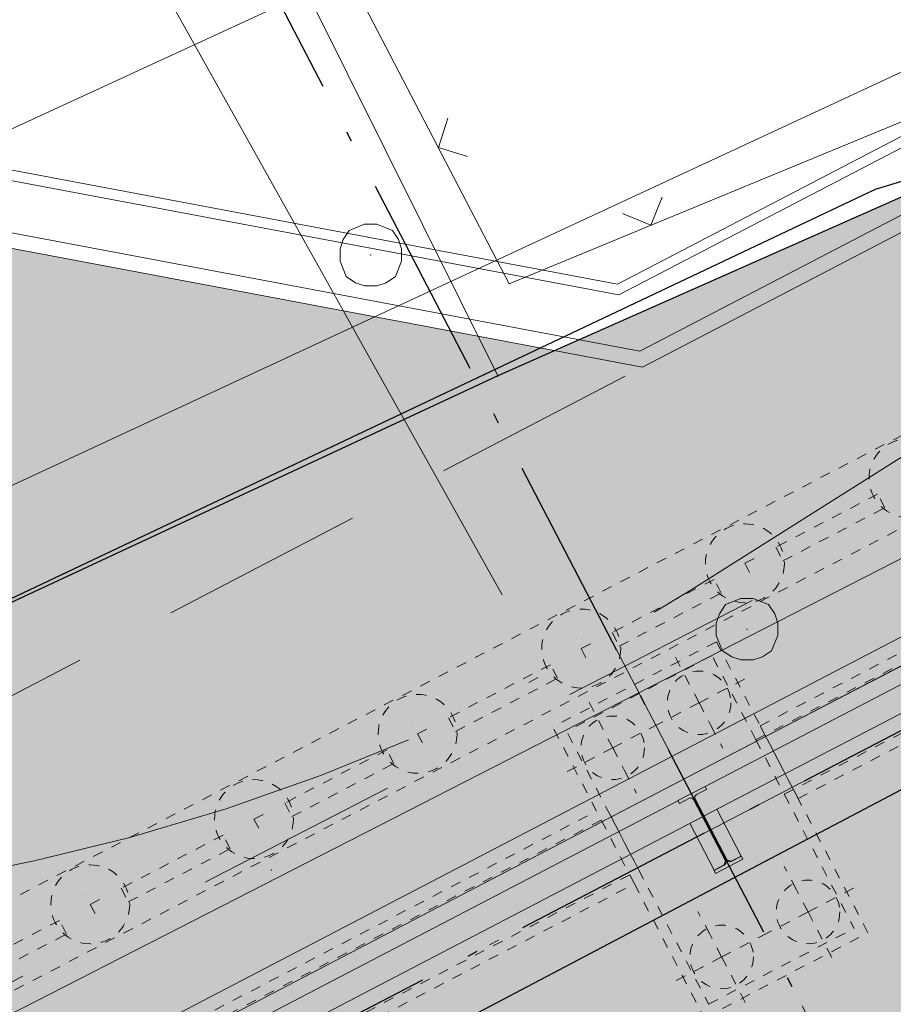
# Model space of a CAD drawing. Header units: metres. Extents: x -535942 to -530626, y -1087729 to -1086275.
# Tile 151 of 247: x -534253 to -534245, y -1086857 to -1086848. Entities that reach past the tile are written whole.
import ezdxf

# ---------------------------------------------------------------- set-up
doc = ezdxf.new("R2010")
doc.units = ezdxf.units.M
for name, pattern in [('A_CARA_07', [7, 5, -2]), ('A_CARA_15', [7.6, 5, -1.3, 0, -1.3]), ('A_CARA_16', [11.4, 6, -1.8, 0, -1.8, 0, -1.8]), ('B_CARA_02', [2, 1, -1]), ('B_CARA_03', [3, 2, -1]), ('Čerchovaná 20mm', [3000, 2000, -500, 0, -500])]:
    doc.linetypes.add(name, pattern=pattern)
for name, color, linetype in [('18', 7, 'Continuous'), ('2', 7, 'Continuous'), ('23', 7, 'Continuous'), ('8', 7, 'Continuous'), ('_blok katastr', 7, 'Continuous'), ('_blok SS sítě', 7, 'Continuous'), ('_blok zaměření - nové', 7, 'Continuous'), ('_základy', 7, 'Continuous'), ('AG_srafy SS komunikace', 253, 'Continuous'), ('CA_ZÁKLADY PAŽENÍ', 10, 'A_CARA_07'), ('RP_kom_odvodnění', 160, 'Continuous')]:
    doc.layers.add(name, color=color, linetype=linetype)
for name, color, linetype, lineweight in [('AG budovy tence', 240, 'Continuous', 18), ('AG budovy tluste', 240, 'Continuous', 50), ('AG kanal destova', 24, 'G_POTR_626_PN', 35), ('AG slabo podzemni', 251, 'G_VED_670_PN', 13), ('AG_ochranne pasmo', 7, 'A_CARA_15', 15), ('AG_SS osvětlení', 251, 'HP_04_VO', 13), ('CA_NEVHRA', 3, 'A_CARA_07', 9), ('CA_NEVHRA1_červená', 10, 'A_CARA_16', 25), ('CA_OSY', 5, 'A_CARA_15', 18), ('CA_PAŽENÍ', 10, 'Continuous', 25), ('CA_POHHRA25', 7, 'Continuous', 25), ('CA_REZY', 1, 'Continuous', 50), ('CA_ZAKLADY25', 7, 'Continuous', 18), ('RP_kom_popis', 240, 'Continuous', 35), ('RP_kom_srafy_asfalt', 41, 'Continuous', 18), ('RP_komunikace', 240, 'Continuous', 35)]:
    doc.layers.add(name, color=color, linetype=linetype, lineweight=lineweight)
doc.layers.add('AG_Demolice', color=7, linetype='Continuous', lineweight=25, true_color=0xff8000)
doc.layers.add('AG_revizni oblacek', color=111, linetype='Continuous', plot=False)
doc.layers.add('BT_hranice_parcel', color=7, linetype='Continuous', true_color=0x007f00)
doc.styles.add('ROMANS', font='romans')
doc.linetypes.add('G_POTR_626_PN', pattern='A,0.5,-1,2,-6.5,[8,hpfmlin.shx,S=1,R=0,X=0,Y=0],-6.5,2,-1,0.5', length=20)
doc.linetypes.add('G_VED_670_PN', pattern='A,0.5,-1,2,-6.5,[31,hpfmlin.shx,S=1,R=0,X=0,Y=0],-6.5,2,-1,0.5', length=20)
doc.linetypes.add('HP_04_VO', pattern='A,0.5,-1,2,-5,[28,hpfmlin.shx,S=1,R=0,X=0,Y=0],-0.8,["VO",ROMANS,S=1.7,R=0,X=2.75,Y=-0.8],-7,2,-1,0.5', length=19.8)

# ---------------------------------------------------------------- blocks, each defined once
blk = doc.blocks.new('_KATASTR')
at = {"layer": 'BT_hranice_parcel', "lineweight": -3}
for points in [[(-534198.96, -1086836), (-534210.92, -1086842.13), (-534222.39, -1086848.06), (-534226.92, -1086849.68), (-534229.45, -1086849.17), (-534234.16, -1086847.82), (-534239.74, -1086847.8), (-534244.99, -1086849.4), (-534260.32, -1086856.66), (-534281.87, -1086868.15), (-534295.05, -1086874.75), (-534338.12, -1086898.49), (-534383.25, -1086923.8)], [(-534257.53, -1086889.33), (-534257.83, -1086888.77), (-534250.15, -1086884.74), (-534250.45, -1086884.18), (-534246.73, -1086882.18), (-534247.15, -1086881.39), (-534236.52, -1086875.66), (-534237.06, -1086874.69), (-534238.81, -1086871.59), (-534233.36, -1086868.69), (-534239.22, -1086857.35), (-534241.57, -1086853.59), (-534252.7, -1086859.45), (-534252.44, -1086859.93), (-534267.73, -1086867.78)]]:
    blk.add_lwpolyline(points, dxfattribs=at)
blk = doc.blocks.new('ss plyn')
at = {"layer": 'AG_ochranne pasmo', "color": 251, "lineweight": 15}
blk.add_lwpolyline([(-534249.2848, -1086787.4403), (-534289.0552, -1086791.7197), (-534285.3422, -1086826.2267, 0.117293), (-534282.2492, -1086834.9507), (-534274.2762, -1086847.2747, 0.411208), (-534246.7934, -1086853.314), (-534238.9633, -1086848.3617, 0.212797), (-534224.7758, -1086840.3643, 0.29676), (-534223.4414, -1086818.5858, 0.364694), (-534247.2578, -1086807.3209)], format="xyb", close=True, dxfattribs=at)
blk = doc.blocks.new('ss_vo')
at = {"layer": 'AG_SS osvětlení', "ltscale": 0.7}
blk.add_line((-534261.2466, -1086855.927), (-534240.4246, -1086846.2543), dxfattribs=at)
blk = doc.blocks.new('ss sdělovací kabel')
at = {"layer": 'AG slabo podzemni', "ltscale": 0.7}
blk.add_line((-534255.92286, -1086840.31083), (-534248.62772, -1086853.35584), dxfattribs=at)
blk = doc.blocks.new('Z620')
at = {"color": 0, "lineweight": -2}
for p, q in [((-0.21, 0.24), (-0.06, 0.3)), ((-0.06, 0.3), (0.06, 0.3)), ((0.06, 0.3), (0.21, 0.24)), ((-0.27, 0.15), (-0.21, 0.24)), ((0.21, 0.24), (0.27, 0.15)), ((-0.3, 0.06), (-0.27, 0.15)), ((0.27, 0.15), (0.3, 0.06)), ((-0.3, -0.06), (-0.3, 0.06)), ((0.3, 0.06), (0.3, -0.06)), ((-0.24, -0.21), (-0.3, -0.06)), ((0.3, -0.06), (0.24, -0.21)), ((-0.15, -0.27), (-0.24, -0.21)), ((-0.06, -0.3), (-0.15, -0.27)), ((0.15, -0.27), (0.06, -0.3)), ((0.24, -0.21), (0.15, -0.27)), ((0.06, -0.3), (-0.06, -0.3))]:
    blk.add_line(p, q, dxfattribs=at)
blk = doc.blocks.new('Z212')
at = {"color": 0, "lineweight": -2}
for p, q in [((-0.21, 0.21), (0, 0)), ((0, 0), (0.21, 0.21))]:
    blk.add_line(p, q, dxfattribs=at)
blk = doc.blocks.new('Zaměření - zekan')
at = {"layer": 'AG_srafy SS komunikace', "transparency": 33554516}
h = blk.add_hatch(color=256, dxfattribs=at)
h.dxf.hatch_style = 1
h.paths.add_polyline_path([(-534240.26, -1086848.01), (-534242.39, -1086848.54), (-534243.9737, -1086849.1363), (-534248.67, -1086851.22), (-534254.11, -1086853.75), (-534260.09, -1086856.64), (-534264.42, -1086858.86), (-534270.39, -1086862.11), (-534275.64, -1086864.95), (-534281.45, -1086868.07), (-534281.6586, -1086868.1826), (-534285.72, -1086869.95), (-534292.5817, -1086873.4767), (-534300.99, -1086878.21), (-534304.7, -1086880.03), (-534311.17, -1086883.6), (-534311.21, -1086883.69), (-534319, -1086887.9), (-534326.28, -1086891.8), (-534333.68, -1086895.85), (-534341.0326, -1086899.8719), (-534342.39, -1086900.59), (-534348.52, -1086904), (-534357.39, -1086909.18), (-534363.51, -1086912.76), (-534368.15, -1086915.35), (-534368.58, -1086915.38), (-534371.67, -1086917.17), (-534371.6, -1086917.36), (-534374.61, -1086918.91), (-534375.85, -1086919.55), (-534383.2985, -1086923.67), (-534387.62, -1086926.1673), (-534390.99, -1086928.47), (-534395.26, -1086932.19), (-534398.39, -1086935.37), (-534401.04, -1086938.71), (-534403.34, -1086942.64), (-534405.25, -1086947.26), (-534406.47, -1086948.88), (-534407.31, -1086949.26), (-534408.77, -1086950.15), (-534411.9, -1086951.42), (-534412.44, -1086951.7), (-534411.5725, -1086955.2496), (-534406.31, -1086953.97), (-534406.43, -1086955.99), (-534406.92, -1086958.84), (-534407.82, -1086961.82), (-534408.73, -1086963.55), (-534410.13, -1086965.71), (-534411.33, -1086966.62), (-534411.44, -1086966.66), (-534412.09, -1086967.39), (-534412.79, -1086968.05), (-534413.62, -1086968.71), (-534414.49, -1086969.26), (-534416.26, -1086969.93), (-534415.54, -1086973.73), (-534414.56, -1086973.85), (-534413.62, -1086974.05), (-534405.67, -1086972.87), (-534403.64, -1086972.67), (-534402.63, -1086972.81), (-534401.62, -1086973.13), (-534400.5, -1086973.63), (-534397.57, -1086975.25), (-534395.92, -1086976.46), (-534395, -1086977.42), (-534392.36, -1086981.04), (-534391.77, -1086982.25), (-534391.1, -1086982), (-534390.78, -1086982.85), (-534391.39, -1086983.1), (-534390.58, -1086985.29), (-534390.25, -1086986.4), (-534390.1, -1086987.69), (-534390.06, -1086988.65), (-534390.2, -1086989.8), (-534390.5, -1086990.92), (-534391.16, -1086992.45), (-534391.4, -1086992.91), (-534381.94, -1086987.31), (-534382.24, -1086986.32), (-534382.32, -1086985.31), (-534382.16, -1086984.27), (-534381.82, -1086983.34), (-534381.32, -1086982.44), (-534380.71, -1086981.63), (-534379.98, -1086980.93), (-534379.21, -1086980.3), (-534378.39, -1086979.72), (-534377.4668, -1086979.2113), (-534373.7107, -1086977.1118), (-534372.5834, -1086976.5076), (-534371.89, -1086976.12), (-534371.16, -1086975.66), (-534367.03, -1086973.76), (-534365.62, -1086973.12), (-534362.45, -1086971.42), (-534362.5652, -1086971.1975), (-534357.1525, -1086968.3957), (-534349.9736, -1086964.6758), (-534344.0311, -1086961.5967), (-534335.3805, -1086957.0635), (-534329.65, -1086954.06), (-534329.53, -1086954.31), (-534329, -1086954.29), (-534328.53, -1086954.37), (-534328.09, -1086954.52), (-534327.64, -1086954.75), (-534327.21, -1086955.13), (-534326.4, -1086956.7), (-534323.4, -1086955.17), (-534324.27, -1086953.55), (-534324.32, -1086953.03), (-534324.26, -1086952.54), (-534324.13, -1086952.05), (-534323.82, -1086951.55), (-534323.49, -1086951.1), (-534311.67, -1086944.94), (-534305.34, -1086941.6), (-534300.39, -1086939.07), (-534294.798, -1086936.1036), (-534294.97, -1086935.8), (-534290.7701, -1086933.6362), (-534286.14, -1086931.26), (-534286.02, -1086931.42), (-534285.95, -1086931.48), (-534281.89, -1086929.385), (-534271.3, -1086923.94), (-534268.39, -1086922.44), (-534266.57, -1086921.49), (-534263.17, -1086919.71), (-534259.895, -1086918.0026), (-534258.72, -1086917.39), (-534257.63, -1086916.91), (-534256.65, -1086916.73), (-534255.56, -1086916.71), (-534254.93, -1086916.98), (-534253.92, -1086917.86), (-534252.78, -1086919.28), (-534251.69, -1086920.86), (-534249.08, -1086925.78), (-534247.53, -1086928.67), (-534240.0699, -1086924.81), (-534241.74, -1086921.65), (-534244.1886, -1086916.9058), (-534244.46, -1086916.38), (-534245.17, -1086914.8), (-534245.34, -1086913.82), (-534245.4, -1086912.79), (-534245.16, -1086911.8), (-534244.75, -1086910.85), (-534244.21, -1086909.95), (-534243.65, -1086909.23), (-534242.81, -1086908.49), (-534241.96, -1086907.93), (-534238.92, -1086906.61), (-534233.75, -1086904.35), (-534231.72, -1086903.63), (-534231.12, -1086903.38), (-534222.86, -1086899.98), (-534221.64, -1086899.45), (-534215.26, -1086896.83), (-534209.18, -1086894.35), (-534207.62, -1086893.82), (-534206.23, -1086893.48), (-534204.6, -1086893.25), (-534203.26, -1086893.19), (-534201.71, -1086893.25), (-534200.38, -1086893.4267), (-534199.2, -1086893.7), (-534197.72, -1086894.19), (-534196.37, -1086894.9), (-534195.14, -1086895.82), (-534194.07, -1086896.96), (-534193.35, -1086897.92), (-534192.6, -1086899.44), (-534189.28, -1086891.78), (-534190.21, -1086891.25), (-534190.71, -1086890.67), (-534191, -1086890.06), (-534191.12, -1086889.29), (-534191.03, -1086888.49), (-534190.77, -1086887.8), (-534190.37, -1086887.08), (-534189.77, -1086886.62), (-534189.02, -1086886.35), (-534188.25, -1086886.41), (-534187.49, -1086886.8), (-534187, -1086887.35), (-534186.63, -1086888.11), (-534186.43, -1086889.03), (-534186.44, -1086889.87), (-534176.56, -1086889.35), (-534177.65, -1086886.35), (-534179.05, -1086882.57), (-534179.03, -1086882.09), (-534178.78, -1086881.7), (-534177.003, -1086880.9745), (-534171.47, -1086878.73), (-534168.5985, -1086877.5163), (-534164.6779, -1086875.9109), (-534163.53, -1086875.46), (-534162.56, -1086875.05), (-534161.21, -1086874.87), (-534158.44, -1086876.72), (-534157.24, -1086876.86), (-534152.2, -1086873.32), (-534150.4, -1086872.02), (-534148.76, -1086870.34), (-534147.72, -1086869.64), (-534147.78, -1086868.94), (-534147.38, -1086868.62), (-534145.94, -1086867.86), (-534144.5, -1086867.1), (-534142.98, -1086868.83), (-534139.47, -1086866.78), (-534139.23, -1086867.11), (-534139.46, -1086867.68), (-534138.99, -1086868.33), (-534117.8683, -1086863.1282), (-534113.56, -1086852.87), (-534114.37, -1086851.52), (-534114.78, -1086850.57), (-534115.01, -1086849.57), (-534115.14, -1086848.49), (-534115.1, -1086846.51), (-534114.61, -1086844.2), (-534114.35, -1086844.04), (-534113.74, -1086841.96), (-534113.25, -1086840.97), (-534112.53, -1086839.04), (-534112.01, -1086837.76), (-534111.58, -1086837.05), (-534111.22, -1086836.67), (-534110.4, -1086836), (-534109.57, -1086835.59), (-534107.5743, -1086834.4527), (-534105.2612, -1086833.1346), (-534102.9142, -1086831.7715), (-534099.15, -1086829.58), (-534093.838, -1086826.4897), (-534089.7892, -1086824.1329), (-534088.77, -1086823.54), (-534084.12, -1086821.01), (-534085.8709, -1086817.8626), (-534090.54, -1086820.46), (-534093.59, -1086822.14), (-534094.49, -1086822.57), (-534095.48, -1086822.88), (-534096.44, -1086822.95), (-534097.57, -1086822.86), (-534098.46, -1086822.57), (-534101.43, -1086820.53), (-534103.51, -1086818.2), (-534105.97, -1086814.25), (-534107.99, -1086810.23), (-534109.55, -1086807.26), (-534111.07, -1086804.41), (-534111.9, -1086802.88), (-534116.5, -1086794.06), (-534117.17, -1086792.06), (-534117.42, -1086790.69), (-534117.39, -1086789.25), (-534117.19, -1086787.5), (-534116.66, -1086785.76), (-534115.86, -1086784.28), (-534114.92, -1086782.83), (-534113.95, -1086781.82), (-534112.79, -1086780.91), (-534108.66, -1086778.44), (-534110.5054, -1086775.3543), (-534114.85, -1086777.87), (-534116.37, -1086778.45), (-534117.72, -1086778.78), (-534118.78, -1086778.9), (-534119.79, -1086778.87), (-534120.72, -1086778.71), (-534122.33, -1086778.24), (-534123.61, -1086777.53), (-534124.14, -1086776.51), (-534124.5, -1086775.53), (-534124.78, -1086773.93), (-534124.92, -1086772.42), (-534124.95, -1086770.88), (-534124.84, -1086769.37), (-534124.65, -1086767.87), (-534124.34, -1086766.41), (-534123.95, -1086764.94), (-534123.48, -1086763.55), (-534122.5308, -1086761.3193), (-534122.48, -1086761.2), (-534121.67, -1086759.91), (-534120.71, -1086758.7), (-534119.94, -1086758), (-534115.0946, -1086754.8029), (-534112.4894, -1086753.1182), (-534108.92, -1086750.81), (-534112.62, -1086746.13), (-534115.807, -1086748.1815), (-534119.2678, -1086750.4093), (-534123.55, -1086753.29), (-534125.75, -1086754.94), (-534127.24, -1086756.26), (-534128.21, -1086757.38), (-534129.07, -1086758.68), (-534129.99, -1086760.43), (-534130.79, -1086762.3), (-534131.77, -1086765.2561), (-534132.17, -1086766.67), (-534132.7536, -1086769.1536), (-534133.08, -1086770.92), (-534132.94, -1086773.13), (-534131.84, -1086777.78), (-534132.14, -1086777.97), (-534130.89, -1086781.58), (-534129.44, -1086783.59), (-534126.6306, -1086788.6448), (-534124.24, -1086793.34), (-534123.65, -1086795.82), (-534123.48, -1086797.42), (-534123.9729, -1086799.5336), (-534124.97, -1086801.52), (-534126.17, -1086803.45), (-534127.54, -1086804.78), (-534127.92, -1086804.75), (-534132.58, -1086807.28), (-534139.56, -1086810.01), (-534146.11, -1086812.58), (-534152.72, -1086815.14), (-534159.36, -1086817.74), (-534166.12, -1086820.4), (-534174.33, -1086823.85), (-534182.75, -1086826.87), (-534190.84, -1086831.94), (-534200.46, -1086836.84), (-534206.25, -1086839.79), (-534206.69, -1086840.05), (-534208.7457, -1086841.1115), (-534210.6851, -1086842.1256), (-534215.8011, -1086844.8007), (-534222.31, -1086848.04), (-534225.67, -1086849.34), (-534227.09, -1086849.34), (-534228.34, -1086849.44), (-534229.3725, -1086849.2679), (-534230.35, -1086849.04), (-534234.18, -1086847.95), (-534236.16, -1086847.74), (-534238.29, -1086847.76)])
h.paths.add_polyline_path([(-534391.83, -1086964.99), (-534388.99, -1086967.75), (-534389.32, -1086968.65), (-534389.03, -1086969.71), (-534388.91, -1086968.78), (-534388.57, -1086967.76), (-534388.06, -1086966.84), (-534386.87, -1086965.26), (-534384.26, -1086962.14), (-534380.15, -1086957.28), (-534377.72, -1086954.43), (-534375.2579, -1086953.1389), (-534377.42, -1086949), (-534378.23, -1086949.37), (-534378.17, -1086949.49), (-534379.06, -1086949.91), (-534380.6, -1086951.93), (-534380.7, -1086951.86), (-534381.58, -1086953.7), (-534381.4833, -1086953.7838), (-534383.82, -1086956.48), (-534386.6779, -1086959.7824), (-534387.92, -1086961.27), (-534389.99, -1086963.67), (-534390.75, -1086964.34), (-534391.55, -1086964.89)], flags=16)
at = {"layer": '18', "color": 252, "lineweight": 15}
for p in [(-534249.91, -1086850.04), (-534248.56, -1086850.32), (-534248.67, -1086851.22), (-534246.24, -1086853.69), (-534250.88, -1086856.04)]:
    blk.add_point(p, dxfattribs=at)
at = {"layer": '2', "color": 251, "lineweight": 15}
for p, q in [((-534250.53, -1086847.48), (-534256.86, -1086850.4)), ((-534248.67, -1086851.22), (-534250.53, -1086847.48)), ((-534248.67, -1086851.22), (-534244.01, -1086849.15))]:
    blk.add_line(p, q, dxfattribs=at)
at = {"layer": '23', "color": 252, "lineweight": 15}
for p, q in [((-534248.56, -1086850.32), (-534250.18, -1086847.21)), ((-534248.56, -1086850.32), (-534244.25, -1086848.54)), ((-534254.11, -1086853.75), (-534248.67, -1086851.22))]:
    blk.add_line(p, q, dxfattribs=at)
at = {"layer": 'AG_revizni oblacek'}
blk.add_lwpolyline([(-534210.6851, -1086842.1256), (-534215.8011, -1086844.8007), (-534222.31, -1086848.04), (-534225.67, -1086849.34), (-534227.09, -1086849.34), (-534228.34, -1086849.44), (-534229.3725, -1086849.2679), (-534230.35, -1086849.04), (-534234.18, -1086847.95), (-534236.16, -1086847.74), (-534238.29, -1086847.76), (-534240.26, -1086848.01), (-534242.39, -1086848.54), (-534243.9737, -1086849.1363), (-534248.67, -1086851.22), (-534254.11, -1086853.75), (-534260.09, -1086856.64), (-534264.42, -1086858.86), (-534270.39, -1086862.11), (-534275.64, -1086864.95), (-534281.45, -1086868.07), (-534281.6586, -1086868.1826), (-534285.72, -1086869.95), (-534292.5817, -1086873.4767)], dxfattribs=at)
at = {"layer": '23', "color": 252, "lineweight": 15}
for p, rotation in [((-534249.25, -1086848.99), 297.4), ((-534247.18, -1086849.75), 22.5)]:
    blk.add_blockref('Z212', p, dxfattribs=dict(at, rotation=rotation))
at = {"layer": '8', "color": 252, "lineweight": 15}
for p in [(-534249.91, -1086850.04), (-534246.24, -1086853.69)]:
    blk.add_blockref('Z620', p, dxfattribs=at)
blk = doc.blocks.new('půdorys nový')
at = {"color": 251, "lineweight": 15}
for p, q in [((186.0468, 62.1065), (185.7468, 62.1065)), ((185.7468, 62.1065), (185.7468, 62.0735)), ((185.7468, 62.0735), (185.858, 62.0735)), ((185.888, 62.0435), (185.888, 61.3695)), ((185.9055, 61.3695), (185.9055, 62.0435)), ((185.9355, 62.0735), (186.0468, 62.0735)), ((186.0468, 62.0735), (186.0468, 62.1065)), ((185.748, 61.3405), (185.748, 61.8563)), ((186.0455, 61.8563), (186.0455, 61.3405)), ((185.888, 61.3705), (185.858, 61.3405)), ((185.9355, 61.3405), (185.9055, 61.3705)), ((185.858, 61.3395), (185.7468, 61.3395)), ((185.7468, 61.3395), (185.7468, 61.3065)), ((185.7468, 61.3065), (186.0468, 61.3065)), ((185.858, 61.3405), (185.748, 61.3405)), ((186.0455, 61.3405), (185.9355, 61.3405)), ((186.0468, 61.3395), (185.9355, 61.3395)), ((186.0468, 61.3065), (186.0468, 61.3395))]:
    blk.add_line(p, q, dxfattribs=at)
for centre, start, end in [((185.858, 62.0435), 0, 90), ((185.9355, 62.0435), 90, 180), ((185.858, 61.3695), 270, 0), ((185.9355, 61.3695), 180, 270)]:
    blk.add_arc(centre, 0.03, start, end, dxfattribs=at)
at = {"layer": 'CA_OSY', "color": 251, "lineweight": 15}
for p, q in [((185.8968, 16.2707), (185.8968, 64.2663)), ((23.1665, 61.7063), (318.3485, 61.7063))]:
    blk.add_line(p, q, dxfattribs=at)
at = {"layer": 'CA_POHHRA25', "color": 251, "lineweight": 15}
for p, q in [((186.6468, 62.2647), (185.1468, 62.2647)), ((185.7468, 62.1047), (180.0068, 62.1047)), ((191.7868, 62.1047), (186.0468, 62.1047))]:
    blk.add_line(p, q, dxfattribs=at)
at = {"layer": 'CA_REZY', "color": 251, "lineweight": 15}
for p, q in [((185.1468, 62.2647), (174.6468, 62.2647)), ((192.8288, 62.2647), (186.6468, 62.2647)), ((173.9056, 61.8547), (185.8881, 61.8547)), ((185.9056, 61.8547), (194.9268, 61.8547))]:
    blk.add_line(p, q, dxfattribs=at)
blk = doc.blocks.new('A$Cfe14903b')
at = {"layer": 'CA_OSY', "color": 0, "ltscale": 0.25}
for p, q in [((0, -100), (0, 100)), ((100, 0), (-100, 0))]:
    blk.add_line(p, q, dxfattribs=at)
at = {"layer": 'CA_ZÁKLADY PAŽENÍ', "color": 0, "lineweight": -2, "ltscale": 0.5}
blk.add_circle((0, 0), 385, dxfattribs=at)
blk = doc.blocks.new('A$Ca459e306')
at = {"layer": 'CA_NEVHRA1_červená', "color": 251, "linetype": 'B_CARA_03', "lineweight": 13, "ltscale": 0.7}
for p, q in [((74031.2, 4990), (173490, 4990)), ((73948.8, 4190), (173490, 4190))]:
    blk.add_line(p, q, dxfattribs=at)
at = {"layer": 'CA_ZÁKLADY PAŽENÍ', "color": 251, "linetype": 'B_CARA_03', "lineweight": 13, "ltscale": 0.5}
for points in [[(149930, 4590), (149930, 4440), (151050, 4440), (151050, 4590)], [(151730, 4590), (151730, 4440), (152850, 4440), (152850, 4590)], [(153530, 4590), (153530, 4440), (154650, 4440), (154650, 4590)], [(155330, 4590), (155330, 4440), (156450, 4440), (156450, 4590)], [(157130, 4590), (157130, 4440), (158250, 4440), (158250, 4590)], [(158930, 4590), (158930, 4440), (160050, 4440), (160050, 4590)]]:
    blk.add_lwpolyline(points, close=True, dxfattribs=at)
at = {"layer": 'CA_PAŽENÍ', "color": 251, "lineweight": 13}
for p in [(151390, 4590), (153190, 4590), (154990, 4590), (156790, 4590), (158590, 4590), (160390, 4590)]:
    blk.add_blockref('A$Cfe14903b', p, dxfattribs=at)
blk = doc.blocks.new('přeložka náhon')
at = {"layer": 'AG kanal destova', "color": 251, "lineweight": 13, "ltscale": 0.7}
blk.add_lwpolyline([(-534270.4629, -1086866.16), (-534234.6433, -1086847.8387)], dxfattribs=at)
at = {"layer": 'RP_kom_odvodnění', "color": 251, "linetype": 'B_CARA_02', "lineweight": 13, "ltscale": 2}
blk.add_lwpolyline([(-534234.802, -1086847.9199), (-534235.5222, -1086847.919), (-534270.2469, -1086865.7936), (-534280.3164, -1086871.0719), (-534283.3324, -1086872.627), (-534283.8571, -1086872.9121), (-534285.1447, -1086873.5801), (-534312.2392, -1086887.6163), (-534315.1849, -1086889.1316), (-534321.8546, -1086892.7097), (-534326.6027, -1086895.0311), (-534330.0055, -1086896.7956), (-534355.0034, -1086910.0295), (-534383.9487, -1086927.9625), (-534385.847, -1086929.1928)], dxfattribs=at)
blk = doc.blocks.new('pilota 600 mm - D_620mm-1424623-ZÁKLADY HALY _ DPS')
at = {"layer": 'CA_NEVHRA', "color": 0, "lineweight": -2}
for p, q in [((0, 0), (0, 500)), ((0, 0), (-500, 0)), ((0, 0), (0, -250)), ((0, 0), (500, 0)), ((0, -250), (0, -500))]:
    blk.add_line(p, q, dxfattribs=at)
blk = doc.blocks.new('A$Cf8a33a96')
at = {"layer": 'AG_revizni oblacek', "linetype": 'Čerchovaná 20mm'}
for p, q in [((157090, -9246), (157090, 67434.6)), ((-6173.6, 41480), (290262.6, 41480))]:
    blk.add_line(p, q, dxfattribs=at)
at = {"layer": 'CA_NEVHRA', "color": 252, "lineweight": 13}
for p, q in [((157565, 42630), (157565, 43130)), ((157565, 42630), (157065, 42630)), ((157565, 42630), (157565, 42380)), ((157565, 42630), (158065, 42630)), ((157565, 42380), (157565, 42130)), ((156615, 40580), (156615, 40830)), ((156615, 40330), (156615, 40580)), ((156615, 40330), (156115, 40330)), ((156615, 40330), (157115, 40330)), ((156615, 40330), (156615, 39830))]:
    blk.add_line(p, q, dxfattribs=at)
for centre in [(156615, 42630), (157565, 42630), (156615, 40330), (157565, 40330)]:
    blk.add_circle(centre, 310, dxfattribs=at)
at = {"layer": 'CA_POHHRA25', "color": 252, "linetype": 'B_CARA_03', "lineweight": 13}
for p, q in [((151590, 42155), (156190, 42155)), ((156190, 41355), (156190, 42155)), ((157990, 42155), (157990, 41355)), ((157990, 42155), (162590, 42155)), ((151490, 42055), (156290, 42055)), ((156290, 42055), (156290, 41455)), ((157890, 42055), (157890, 41455)), ((157890, 42055), (162690, 42055)), ((151490, 41455), (156290, 41455)), ((157890, 41455), (162690, 41455)), ((151590, 41355), (156190, 41355)), ((157990, 41355), (162590, 41355))]:
    blk.add_line(p, q, dxfattribs=at)
at = {"layer": 'CA_ZAKLADY25', "color": 252, "linetype": 'B_CARA_03', "lineweight": 13}
for p, q in [((156190, 42155), (156190, 43080)), ((157990, 43080), (156190, 43080)), ((157990, 43080), (157990, 42155)), ((157890, 42980), (156290, 42980)), ((156290, 42055), (156290, 42980)), ((157890, 42055), (157890, 42980)), ((156190, 41355), (156190, 42155)), ((157990, 41355), (157990, 42155)), ((156290, 41455), (156290, 42055)), ((157890, 42055), (157890, 41455)), ((156290, 41455), (156290, 39980)), ((157890, 41455), (157890, 39980)), ((156190, 41355), (156190, 39880)), ((157990, 39880), (157990, 41355)), ((156290, 39980), (157890, 39980)), ((156190, 39880), (157990, 39880))]:
    blk.add_line(p, q, dxfattribs=at)
at = {"layer": 'CA_NEVHRA', "color": 252, "lineweight": 13}
blk.add_blockref('pilota 600 mm - D_620mm-1424623-ZÁKLADY HALY _ DPS', (156615, 42630), dxfattribs=at)
at = {"layer": 'CA_NEVHRA', "color": 252, "lineweight": 13, "rotation": 180}
blk.add_blockref('pilota 600 mm - D_620mm-1424623-ZÁKLADY HALY _ DPS', (157565, 40330), dxfattribs=at)
blk = doc.blocks.new('komunikace')
at = {"layer": 'RP_kom_srafy_asfalt', "lineweight": 13, "transparency": 33554577}
h = blk.add_hatch(color=256, dxfattribs=at)
h.dxf.hatch_style = 1
edge = h.paths.add_edge_path()
edge.add_line((-534391.937, -1086929.2951), (-534389.6871, -1086931.8777))
edge.add_line((-534389.6871, -1086931.8777), (-534388.29, -1086930.76))
edge.add_line((-534388.29, -1086930.76), (-534385.13, -1086928.64))
edge.add_line((-534385.13, -1086928.64), (-534380.4646, -1086925.9236))
edge.add_line((-534380.4646, -1086925.9236), (-534371.3313, -1086920.6057))
edge.add_line((-534371.3313, -1086920.6057), (-534356.6288, -1086912.0452))
edge.add_line((-534356.6288, -1086912.0452), (-534235.818, -1086849.1208))
edge.add_line((-534235.818, -1086849.1208), (-534236.1375, -1086848.5074))
edge.add_arc((-534238.6286, -1086849.805), 2.8088, 27.51345, 118.34931)
edge.add_line((-534239.9624, -1086847.333), (-534240.4059, -1086847.564))
edge.add_line((-534240.4059, -1086847.564), (-534247.2612, -1086851.1342))
edge.add_line((-534247.2612, -1086851.1342), (-534253.5104, -1086849.9574))
edge.add_arc((-534254.4357, -1086854.871), 5, 79.33536, 117.51165)
edge.add_line((-534256.7453, -1086850.4365), (-534272.9029, -1086858.8517))
edge.add_arc((-534270.5932, -1086863.2863), 5, 117.51165, 142.47835)
edge.add_line((-534274.5589, -1086860.241), (-534281.0995, -1086868.7582))
edge.add_line((-534281.0995, -1086868.7582), (-534358.2455, -1086908.9409))
edge.add_line((-534358.2455, -1086908.9409), (-534374.5541, -1086918.8812))
edge.add_line((-534374.5541, -1086918.8812), (-534374.61, -1086918.91))
edge.add_line((-534374.61, -1086918.91), (-534375.8499, -1086919.55))
edge.add_line((-534375.8499, -1086919.55), (-534391.4156, -1086928.6116))
edge.add_line((-534391.4156, -1086928.6116), (-534391.937, -1086929.2951))
at = {"layer": 'RP_komunikace', "lineweight": 13}
for points in [[(-534247.5047, -1086850.3252), (-534240.3458, -1086846.5968)], [(-534247.4892, -1086850.4299), (-534240.2996, -1086846.6855)], [(-534356.6286, -1086912.0451), (-534300.1862, -1086882.6461), (-534262.9363, -1086863.244), (-534235.818, -1086849.1208)], [(-534356.5131, -1086912.2668), (-534300.0707, -1086882.8679), (-534262.8208, -1086863.4657), (-534235.5695, -1086849.2732)]]:
    blk.add_lwpolyline(points, dxfattribs=at)
for points in [[(-534235.5695, -1086849.2732), (-534235.9852, -1086848.475, 0.414214), (-534240.0317, -1086847.2), (-534247.2845, -1086850.9772)], [(-534235.7025, -1086849.3425), (-534236.1182, -1086848.5443, 0.414214), (-534239.9624, -1086847.333), (-534247.2612, -1086851.1342)], [(-534281.6943, -1086868.3014), (-534275.1537, -1086859.7842, -0.109371), (-534273.2493, -1086858.1865), (-534257.0918, -1086849.7713, -0.168133), (-534253.3716, -1086849.2204), (-534247.5047, -1086850.3252)], [(-534281.615, -1086868.3623), (-534275.0744, -1086859.8451, -0.109371), (-534273.2031, -1086858.2752), (-534257.0456, -1086849.86, -0.168133), (-534253.3901, -1086849.3186), (-534247.4892, -1086850.4299)], [(-534281.1982, -1086868.6405), (-534274.6778, -1086860.1496, -0.109371), (-534272.9722, -1086858.7187), (-534256.8146, -1086850.3034, -0.168133), (-534253.4826, -1086849.81), (-534247.2845, -1086850.9772)], [(-534281.0995, -1086868.7582), (-534274.5589, -1086860.241, -0.109371), (-534272.9029, -1086858.8517), (-534256.7453, -1086850.4365, -0.168133), (-534253.5104, -1086849.9574), (-534247.2612, -1086851.1342)]]:
    blk.add_lwpolyline(points, format="xyb", dxfattribs=at)
at = {"layer": 'RP_komunikace', "linetype": 'B_CARA_03', "lineweight": 13}
blk.add_lwpolyline([(-534281.1303, -1086868.7743), (-534247.2612, -1086851.1342)], dxfattribs=at)

msp = doc.modelspace()

# ---------------------------------------------------------------- hatches: boundary and pattern name
at = {"layer": 'AG_Demolice', "lineweight": -3}
h = msp.add_hatch(dxfattribs=at)
h.set_pattern_fill('ANSI31', color=253, scale=0.3)
h.set_pattern_definition([(72.51345, (0, 0), (-0.9084826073, 0.28620901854), [])])
edge = h.paths.add_edge_path()
edge.add_line((-534348.8412, -1086934.3024), (-534347.9682, -1086936.4382))
edge.add_line((-534347.9682, -1086936.4382), (-534319.4783, -1086924.5916))
edge.add_line((-534319.4783, -1086924.5916), (-534274.7513, -1086905.1667))
edge.add_line((-534274.7513, -1086905.1667), (-534233.1246, -1086875.6246))
edge.add_line((-534233.1246, -1086875.6246), (-534152.5991, -1086830.9892))
edge.add_line((-534152.5991, -1086830.9892), (-534105.7576, -1086810.7667))
edge.add_line((-534105.7576, -1086810.7667), (-534106.6685, -1086808.6567))
edge.add_line((-534106.6685, -1086808.6567), (-534153.6142, -1086828.9241))
edge.add_line((-534153.6142, -1086828.9241), (-534203.7316, -1086856.7044))
edge.add_line((-534203.7316, -1086856.7044), (-534235.3314, -1086874.3488))
edge.add_line((-534235.3314, -1086874.3488), (-534275.8867, -1086903.1542))
edge.add_line((-534275.8867, -1086903.1542), (-534320.3773, -1086922.4764))
edge.add_line((-534320.3773, -1086922.4764), (-534348.8377, -1086934.311))

# ---------------------------------------------------------------- block references
at = {"layer": '_blok katastr', "lineweight": -3}
msp.add_blockref('_KATASTR', (0, 0), dxfattribs=at)
at = {"layer": '_blok SS sítě'}
for name in ['ss_vo', 'ss plyn', 'ss sdělovací kabel']:
    msp.add_blockref(name, (0, 0), dxfattribs=at)
at = {"layer": '_blok zaměření - nové', "linetype": 'ByBlock'}
msp.add_blockref('Zaměření - zekan', (0, 0), dxfattribs=at)
at = {"layer": '_základy', "xscale": 0.001, "yscale": 0.001, "zscale": 0.001, "rotation": 27.51344999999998}
msp.add_blockref('A$Cf8a33a96', (-534366.7594, -1086965.0046), dxfattribs=at)
at = {"layer": 'AG budovy tence', "rotation": 27.51344999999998}
msp.add_blockref('půdorys nový', (-534382.9645, -1086996.251), dxfattribs=at)
at = {"layer": 'AG budovy tence', "xscale": 0.001, "yscale": 0.001, "zscale": 0.001, "rotation": 27.51344999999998}
msp.add_blockref('A$Ca459e306', (-534384.7942, -1086930.38), dxfattribs=at)
at = {"layer": 'AG budovy tluste'}
msp.add_blockref('přeložka náhon', (0, 0), dxfattribs=at)
at = {"layer": 'RP_kom_popis'}
msp.add_blockref('komunikace', (0, 0), dxfattribs=at)

doc.saveas('drawing.dxf')
